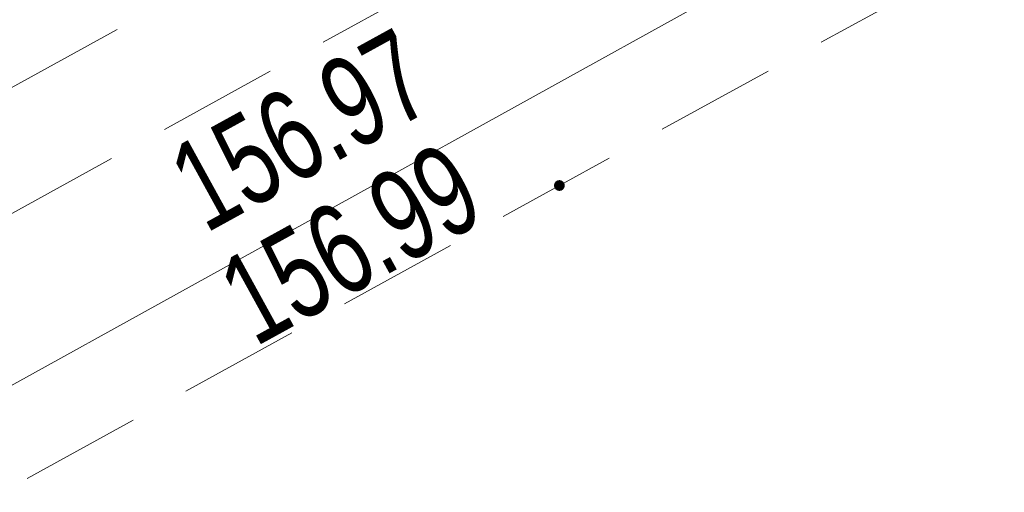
# Model space of a CAD drawing. Header units: metres. Extents: x 8440716 to 8446743, y 5883760 to 5887966.
# Tile 87 of 256: x 8442360.32 to 8442368.47, y 5885739.61 to 5885743.52. Entities that reach past the tile are written whole.
import ezdxf

# ---------------------------------------------------------------- set-up
doc = ezdxf.new("R2010")
doc.units = ezdxf.units.M
doc.header["$MEASUREMENT"] = 0
doc.linetypes.add('1.0_0.5', pattern=[1.5, 1, -0.5])
doc.layers.get('0').update_dxf_attribs({"color": 250, "linetype": 'CONTINUOUS', "lineweight": 5})
for name, color, linetype in [('chodnik', 253, 'CONTINUOUS'), ('pikieta sztuczna', 253, 'CONTINUOUS'), ('pikieta sztuczna-Atr2', 253, 'CONTINUOUS'), ('przewód telekomunikacyjny podziemny', 253, 'CONTINUOUS')]:
    doc.layers.add(name, color=color, linetype=linetype)
doc.styles.get("Standard").update_dxf_attribs({"font": 'Working1250', "width": 0.75})

# ---------------------------------------------------------------- blocks, each defined once
blk = doc.blocks.new('PW01')
at = {"linetype": 'Continuous', "lineweight": 13}
h = blk.add_hatch(color=0, dxfattribs=at)
edge = h.paths.add_edge_path()
edge.add_arc((0, 0), 0.045, 0, 360)

msp = doc.modelspace()

# ---------------------------------------------------------------- linework, layer by layer
at = {"layer": 'chodnik', "color": 253, "linetype": '1.0_0.5', "lineweight": 18, "flags": 128}
for points in [[(8442227.61, 5885673.02), (8442233.09, 5885675.53), (8442236.85, 5885677.26), (8442248.86, 5885682.85), (8442261.11, 5885688.95), (8442270.34, 5885693.7), (8442276.45, 5885696.95), (8442293.62, 5885706.31), (8442303.45, 5885711.71), (8442327.6, 5885725.01), (8442363.58, 5885744.79), (8442368.09, 5885747.26), (8442372.02, 5885749.46), (8442397.76, 5885763.64), (8442430.07, 5885781.43), (8442463.7, 5885799.91), (8442494.8, 5885816.96), (8442526.92, 5885834.71), (8442562.4, 5885854.15), (8442598.17, 5885873.84), (8442624.8, 5885888.46), (8442657.47, 5885906.45), (8442689.67, 5885924.19), (8442721.98, 5885941.97), (8442754.17, 5885959.73), (8442784.37, 5885976.3), (8442819.26, 5885995.45), (8442851.56, 5886013.23), (8442883.81, 5886030.99), (8442916.35, 5886048.87), (8442948.54, 5886066.59), (8442981.18, 5886084.55), (8443014.82, 5886103.01), (8443046.03, 5886120.16), (8443078.59, 5886138.04), (8443110.9, 5886155.85), (8443143.39, 5886173.76), (8443159.31, 5886182.54), (8443160.3, 5886182.95), (8443161.61, 5886183.38), (8443162.98, 5886183.6), (8443164.51, 5886183.65), (8443166.42, 5886183.54), (8443168.06, 5886183.45), (8443169.47, 5886183.69), (8443170.89, 5886184.19), (8443171.98, 5886184.78), (8443172.73, 5886185.26), (8443170.6, 5886186.43), (8443170.05, 5886186.13), (8443169.27, 5886185.79), (8443168.01, 5886185.54), (8443167.07, 5886185.56), (8443165.25, 5886185.7), (8443164.04, 5886185.74), (8443161.85, 5886185.52), (8443160.12, 5886185.08), (8443158.24, 5886184.31), (8443142.4, 5886175.6), (8443109.88, 5886157.66), (8443077.69, 5886139.94), (8443045.06, 5886121.98), (8443013.59, 5886104.73), (8442980.22, 5886086.4), (8442947.47, 5886068.38), (8442915.51, 5886050.79), (8442882.83, 5886032.85), (8442850.52, 5886015.03), (8442818.06, 5885997.17), (8442783.41, 5885978.14), (8442753.19, 5885961.54), (8442720.93, 5885943.74), (8442688.63, 5885925.96), (8442656.38, 5885908.21), (8442623.77, 5885890.25), (8442597.12, 5885875.63), (8442561.4, 5885855.99), (8442525.99, 5885836.53), (8442493.98, 5885818.86), (8442462.78, 5885801.76), (8442428.98, 5885783.14), (8442396.7, 5885765.42), (8442371.04, 5885751.28), (8442367.47, 5885749.33), (8442367.16, 5885749.31), (8442366.9, 5885749.46), (8442366.56, 5885750.02), (8442366.18, 5885750.8), (8442364.41, 5885749.81), (8442364.38, 5885749.25), (8442364.01, 5885748.06), (8442363.55, 5885747.4), (8442362.78, 5885746.73), (8442326.54, 5885726.81), (8442302.36, 5885713.49), (8442292.58, 5885708.1), (8442275.43, 5885698.75), (8442269.39, 5885695.57), (8442260.19, 5885690.78), (8442247.99, 5885684.71), (8442235.85, 5885679.08), (8442232.06, 5885677.37), (8442227.97, 5885675.56), (8442221.94, 5885672.89), (8442216.5, 5885670.61), (8442206.12, 5885666.35), (8442201.41, 5885664.48), (8442190.06, 5885660.16), (8442169.76, 5885652.89), (8442167.35, 5885652.25), (8442161.2, 5885650.61), (8442161.7, 5885648.68), (8442170.42, 5885650.93), (8442190.78, 5885658.22), (8442202.03, 5885662.53), (8442207.06, 5885664.47), (8442217.19, 5885668.66), (8442223.87, 5885671.41)], [(8442398.23, 5885762.83), (8442372.93, 5885748.87), (8442372.02, 5885749.46), (8442368.09, 5885747.26), (8442368.08, 5885746.24), (8442363.93, 5885743.94), (8442328.04, 5885724.2), (8442303.92, 5885710.92), (8442294.03, 5885705.48), (8442276.91, 5885696.15), (8442270.65, 5885692.84), (8442261.52, 5885688.13), (8442249.29, 5885682.04), (8442237.27, 5885676.4), (8442233.82, 5885674.86), (8442227.91, 5885672.18), (8442228.68, 5885670.34), (8442234.79, 5885673.06), (8442238.21, 5885674.64), (8442250.22, 5885680.25), (8442262.44, 5885686.36), (8442271.35, 5885690.96), (8442277.86, 5885694.39), (8442295.07, 5885703.76), (8442305.02, 5885709.25), (8442328.98, 5885722.44), (8442364.79, 5885742.15), (8442399.21, 5885760.98), (8442431.58, 5885778.77), (8442465.05, 5885797.22), (8442495.8, 5885814.05), (8442518.04, 5885826.35), (8442520.13, 5885827.5), (8442528.37, 5885832.06), (8442563.43, 5885851.44), (8442599.47, 5885871.24), (8442625.94, 5885885.78), (8442658.84, 5885903.89), (8442691.97, 5885922.16), (8442723.6, 5885939.55), (8442755.59, 5885957.15), (8442785.67, 5885973.69), (8442820.87, 5885992.99), (8442852.82, 5886010.6), (8442885.15, 5886028.42), (8442917.67, 5886046.28), (8442950.17, 5886064.15), (8442982.52, 5886081.96), (8443016.84, 5886100.81), (8443047.49, 5886117.63), (8443079.73, 5886135.39), (8443112.44, 5886153.39), (8443144.78, 5886171.19), (8443160.82, 5886179.99), (8443162.19, 5886180.5), (8443163.41, 5886180.72), (8443164.97, 5886180.7), (8443166.12, 5886180.47), (8443168.87, 5886179.82), (8443169.49, 5886179.73), (8443170.81, 5886179.74), (8443172.11, 5886180.07), (8443173.41, 5886180.59), (8443175.29, 5886181.7), (8443174.34, 5886182.75), (8443173.14, 5886183.92), (8443171.98, 5886184.78), (8443170.89, 5886184.19), (8443169.47, 5886183.69), (8443168.06, 5886183.45), (8443166.42, 5886183.54), (8443164.51, 5886183.65), (8443162.98, 5886183.6), (8443161.61, 5886183.38), (8443160.3, 5886182.95), (8443159.31, 5886182.54), (8443159.73, 5886181.73), (8443143.87, 5886172.95), (8443111.34, 5886155.04), (8443078.93, 5886137.17), (8443046.49, 5886119.33), (8443015.33, 5886102.26), (8442981.67, 5886083.71), (8442949, 5886065.77), (8442916.82, 5886048.03), (8442884.23, 5886030.14), (8442851.95, 5886012.33), (8442819.79, 5885994.66), (8442784.76, 5885975.43), (8442754.61, 5885958.89), (8442722.39, 5885941.13), (8442691.08, 5885923.91), (8442657.91, 5885905.62), (8442625.13, 5885887.6), (8442598.63, 5885873.01), (8442562.69, 5885853.33), (8442527.37, 5885833.89), (8442495.03, 5885816.03), (8442464.1, 5885799.05), (8442430.54, 5885780.59)]]:
    msp.add_lwpolyline(points, close=True, dxfattribs=at)
at = {"layer": 'przewód telekomunikacyjny podziemny', "color": 30, "linetype": 'Continuous', "lineweight": 18, "flags": 128}
msp.add_lwpolyline([(8442887.65, 5886030.94), (8442861.5, 5886016.55), (8442845.88, 5886007.92), (8442819.73, 5885993.62), (8442792.68, 5885978.72), (8442764.96, 5885963.37), (8442742.51, 5885951.26), (8442715.88, 5885936.68), (8442689.75, 5885922.33), (8442664.49, 5885908.48), (8442641.02, 5885895.43), (8442613.42, 5885880.21), (8442586.52, 5885865.07), (8442555.95, 5885848.53), (8442535.15, 5885836.83), (8442526.51, 5885832.17), (8442498.85, 5885816.9), (8442462.39, 5885796.89), (8442434.58, 5885781.45), (8442405.39, 5885765.33), (8442372.03, 5885747.01), (8442349.92, 5885734.78), (8442316.79, 5885717.27), (8442288.16, 5885701.78)], dxfattribs=at)

# ---------------------------------------------------------------- block references
at = {"layer": 'pikieta sztuczna', "color": 253, "linetype": 'Continuous', "lineweight": 13}
msp.add_blockref('PW01', (8442364.79, 5885742.15), dxfattribs=at)

# ---------------------------------------------------------------- texts
at = {"layer": 'pikieta sztuczna-Atr2', "color": 253, "width": 0.72}
for s, rotation, p in [('156.97', 28.81, (8442361.86, 5885741.75)), ('156.99', 28.827, (8442362.27, 5885740.81))]:
    msp.add_text(s, height=0.75, rotation=rotation, dxfattribs=at).set_placement(p)

doc.saveas('drawing.dxf')
